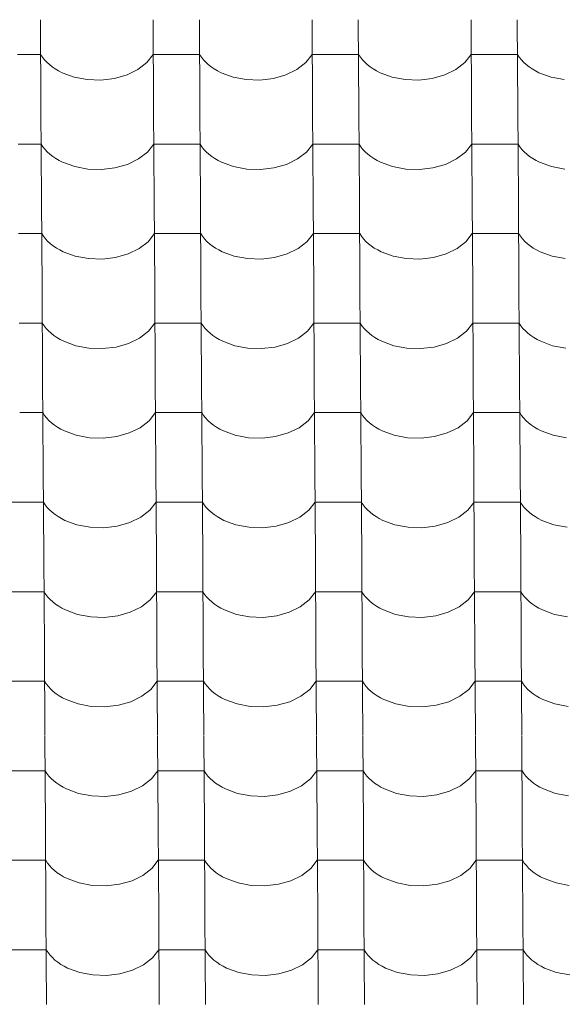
# Model space of a CAD drawing. Header units: millimetres. Extents: x -29001 to 109416, y -1251 to 13451.
# Tile 61 of 163: x -13871 to -13307, y 8009 to 9032. Entities that reach past the tile are written whole.
import ezdxf

# ---------------------------------------------------------------- set-up
doc = ezdxf.new("R2010")
doc.units = ezdxf.units.MM
doc.header["$MEASUREMENT"] = 0
doc.layers.add('POHLED JIŽNÍ_1_Konstrukce - nosné', color=7, linetype='Continuous')
doc.layers.add('POHLED JIŽNÍ_1_Nové_Výplně - Povrchové', color=7, linetype='Continuous')

# ---------------------------------------------------------------- blocks, each defined once
blk = doc.blocks.new('*X1', base_point=(-31394.7, -25864.9))
at = {"layer": 'POHLED JIŽNÍ_1_Nové_Výplně - Povrchové', "color": 21, "linetype": 'Continuous', "lineweight": 20, "true_color": 0xffaaaa}
for p, q in [((-13849.7, 9032.1), (-13849.1, 8939.4)), ((-13732.7, 9032.1), (-13732.2, 8939.4)), ((-13684.7, 9032.1), (-13684.1, 8939.4)), ((-13567.7, 9032.1), (-13567.2, 8939.4)), ((-13519.7, 9032.1), (-13519.1, 8939.4)), ((-13402.7, 9032.1), (-13402.2, 8939.4)), ((-13354.7, 9032.1), (-13354.1, 8939.4)), ((-13849.5, 8995.9), (-13873.5, 8995.9)), ((-13849.5, 8995.9), (-13847.6, 8993.2)), ((-13847.6, 8993.2), (-13845.5, 8990.5)), ((-13845.5, 8990.5), (-13843.1, 8987.9)), ((-13739.1, 8987.6), (-13732.5, 8995.9)), ((-13708.5, 8995.9), (-13732.5, 8995.9)), ((-13684.5, 8995.9), (-13708.5, 8995.9)), ((-13684.5, 8995.9), (-13682.6, 8993.2)), ((-13682.6, 8993.2), (-13680.5, 8990.5)), ((-13680.5, 8990.5), (-13678.1, 8987.9)), ((-13574.1, 8987.6), (-13567.5, 8995.9)), ((-13543.5, 8995.9), (-13567.5, 8995.9)), ((-13519.5, 8995.9), (-13543.5, 8995.9)), ((-13519.5, 8995.9), (-13517.6, 8993.2)), ((-13517.6, 8993.2), (-13515.5, 8990.5)), ((-13515.5, 8990.5), (-13513.1, 8987.9)), ((-13409.1, 8987.6), (-13402.5, 8995.9)), ((-13378.5, 8995.9), (-13402.5, 8995.9)), ((-13354.5, 8995.9), (-13378.5, 8995.9)), ((-13354.5, 8995.9), (-13352.6, 8993.2)), ((-13352.6, 8993.2), (-13350.5, 8990.5)), ((-13350.5, 8990.5), (-13348.1, 8987.9)), ((-13843.1, 8987.9), (-13840.4, 8985.4)), ((-13840.4, 8985.4), (-13837.4, 8983.1)), ((-13837.4, 8983.1), (-13834.2, 8980.9)), ((-13834.2, 8980.9), (-13830.8, 8978.9)), ((-13759.8, 8974.8), (-13748.4, 8980.4)), ((-13748.4, 8980.4), (-13739.1, 8987.6)), ((-13678.1, 8987.9), (-13675.4, 8985.4)), ((-13675.4, 8985.4), (-13672.4, 8983.1)), ((-13672.4, 8983.1), (-13669.2, 8980.9)), ((-13669.2, 8980.9), (-13665.8, 8978.9)), ((-13594.8, 8974.8), (-13583.4, 8980.4)), ((-13583.4, 8980.4), (-13574.1, 8987.6)), ((-13513.1, 8987.9), (-13510.4, 8985.4)), ((-13510.4, 8985.4), (-13507.4, 8983.1)), ((-13507.4, 8983.1), (-13504.2, 8980.9)), ((-13504.2, 8980.9), (-13500.8, 8978.9)), ((-13429.8, 8974.8), (-13418.4, 8980.4)), ((-13418.4, 8980.4), (-13409.1, 8987.6)), ((-13348.1, 8987.9), (-13345.4, 8985.4)), ((-13345.4, 8985.4), (-13342.4, 8983.1)), ((-13342.4, 8983.1), (-13339.2, 8980.9)), ((-13339.2, 8980.9), (-13335.8, 8978.9)), ((-13830.8, 8978.9), (-13827.2, 8977)), ((-13827.2, 8977), (-13814.7, 8972.5)), ((-13814.7, 8972.5), (-13801, 8969.9)), ((-13801, 8969.9), (-13786.8, 8969.4)), ((-13786.8, 8969.4), (-13772.9, 8971.1)), ((-13772.9, 8971.1), (-13759.8, 8974.8)), ((-13665.8, 8978.9), (-13662.2, 8977)), ((-13662.2, 8977), (-13649.7, 8972.5)), ((-13649.7, 8972.5), (-13636, 8969.9)), ((-13636, 8969.9), (-13621.8, 8969.4)), ((-13621.8, 8969.4), (-13607.9, 8971.1)), ((-13607.9, 8971.1), (-13594.8, 8974.8)), ((-13500.8, 8978.9), (-13497.2, 8977)), ((-13497.2, 8977), (-13484.7, 8972.5)), ((-13484.7, 8972.5), (-13471, 8969.9)), ((-13471, 8969.9), (-13456.8, 8969.4)), ((-13456.8, 8969.4), (-13442.9, 8971.1)), ((-13442.9, 8971.1), (-13429.8, 8974.8)), ((-13335.8, 8978.9), (-13332.2, 8977)), ((-13332.2, 8977), (-13319.7, 8972.5)), ((-13319.7, 8972.5), (-13306, 8969.9)), ((-13849.1, 8939.1), (-13848.5, 8846.4)), ((-13732.2, 8939.1), (-13731.6, 8846.4)), ((-13684.1, 8939.1), (-13683.5, 8846.4)), ((-13567.2, 8939.1), (-13566.6, 8846.4)), ((-13519.1, 8939.1), (-13518.5, 8846.4)), ((-13402.2, 8939.1), (-13401.6, 8846.4)), ((-13354.1, 8939.1), (-13353.6, 8846.4)), ((-13848.9, 8902.9), (-13872.9, 8902.9)), ((-13848.9, 8902.9), (-13847.1, 8900.1)), ((-13847.1, 8900.1), (-13844.9, 8897.4)), ((-13738.6, 8894.5), (-13731.9, 8902.9)), ((-13707.9, 8902.9), (-13731.9, 8902.9)), ((-13683.9, 8902.9), (-13707.9, 8902.9)), ((-13683.9, 8902.9), (-13682.1, 8900.1)), ((-13682.1, 8900.1), (-13679.9, 8897.4)), ((-13573.6, 8894.5), (-13566.9, 8902.9)), ((-13542.9, 8902.9), (-13566.9, 8902.9)), ((-13518.9, 8902.9), (-13542.9, 8902.9)), ((-13518.9, 8902.9), (-13517.1, 8900.1)), ((-13517.1, 8900.1), (-13514.9, 8897.4)), ((-13408.6, 8894.5), (-13401.9, 8902.9)), ((-13377.9, 8902.9), (-13401.9, 8902.9)), ((-13353.9, 8902.9), (-13377.9, 8902.9)), ((-13353.9, 8902.9), (-13352.1, 8900.1)), ((-13352.1, 8900.1), (-13349.9, 8897.4)), ((-13844.9, 8897.4), (-13842.5, 8894.9)), ((-13842.5, 8894.9), (-13839.8, 8892.4)), ((-13839.8, 8892.4), (-13836.8, 8890.1)), ((-13836.8, 8890.1), (-13833.6, 8887.9)), ((-13833.6, 8887.9), (-13830.2, 8885.9)), ((-13747.8, 8887.4), (-13738.6, 8894.5)), ((-13679.9, 8897.4), (-13677.5, 8894.9)), ((-13677.5, 8894.9), (-13674.8, 8892.4)), ((-13674.8, 8892.4), (-13671.8, 8890.1)), ((-13671.8, 8890.1), (-13668.6, 8887.9)), ((-13668.6, 8887.9), (-13665.2, 8885.9)), ((-13582.8, 8887.4), (-13573.6, 8894.5)), ((-13514.9, 8897.4), (-13512.5, 8894.9)), ((-13512.5, 8894.9), (-13509.8, 8892.4)), ((-13509.8, 8892.4), (-13506.8, 8890.1)), ((-13506.8, 8890.1), (-13503.6, 8887.9)), ((-13503.6, 8887.9), (-13500.2, 8885.9)), ((-13417.8, 8887.4), (-13408.6, 8894.5)), ((-13349.9, 8897.4), (-13347.5, 8894.9)), ((-13347.5, 8894.9), (-13344.8, 8892.4)), ((-13344.8, 8892.4), (-13341.9, 8890.1)), ((-13341.9, 8890.1), (-13338.7, 8887.9)), ((-13338.7, 8887.9), (-13335.2, 8885.9)), ((-13830.2, 8885.9), (-13826.6, 8884)), ((-13826.6, 8884), (-13814.1, 8879.5)), ((-13814.1, 8879.5), (-13800.4, 8876.9)), ((-13786.3, 8876.4), (-13772.3, 8878.1)), ((-13772.3, 8878.1), (-13759.3, 8881.8)), ((-13759.3, 8881.8), (-13747.8, 8887.4)), ((-13665.2, 8885.9), (-13661.6, 8884)), ((-13661.6, 8884), (-13649.1, 8879.5)), ((-13649.1, 8879.5), (-13635.4, 8876.9)), ((-13621.3, 8876.4), (-13607.3, 8878.1)), ((-13607.3, 8878.1), (-13594.3, 8881.8)), ((-13594.3, 8881.8), (-13582.8, 8887.4)), ((-13500.2, 8885.9), (-13496.6, 8884)), ((-13496.6, 8884), (-13484.1, 8879.5)), ((-13484.1, 8879.5), (-13470.4, 8876.9)), ((-13456.3, 8876.4), (-13442.3, 8878.1)), ((-13442.3, 8878.1), (-13429.3, 8881.8)), ((-13429.3, 8881.8), (-13417.8, 8887.4)), ((-13335.2, 8885.9), (-13331.6, 8884)), ((-13331.6, 8884), (-13319.1, 8879.5)), ((-13319.1, 8879.5), (-13305.4, 8876.9)), ((-13800.4, 8876.9), (-13786.3, 8876.4)), ((-13635.4, 8876.9), (-13621.3, 8876.4)), ((-13470.4, 8876.9), (-13456.3, 8876.4)), ((-13848.5, 8846.1), (-13848, 8753.4)), ((-13731.6, 8846.1), (-13731, 8753.4)), ((-13683.5, 8846.1), (-13683, 8753.4)), ((-13566.6, 8846.1), (-13566, 8753.4)), ((-13518.5, 8846.1), (-13518, 8753.4)), ((-13401.6, 8846.1), (-13401, 8753.4)), ((-13353.6, 8846.1), (-13353, 8753.4)), ((-13848.3, 8809.9), (-13872.3, 8809.9)), ((-13848.3, 8809.9), (-13846.5, 8807.1)), ((-13846.5, 8807.1), (-13844.3, 8804.4)), ((-13738, 8801.5), (-13731.4, 8809.9)), ((-13707.3, 8809.9), (-13731.4, 8809.9)), ((-13683.3, 8809.9), (-13707.3, 8809.9)), ((-13683.3, 8809.9), (-13681.5, 8807.1)), ((-13681.5, 8807.1), (-13679.3, 8804.4)), ((-13573, 8801.5), (-13566.4, 8809.9)), ((-13542.3, 8809.9), (-13566.4, 8809.9)), ((-13518.3, 8809.9), (-13542.3, 8809.9)), ((-13518.3, 8809.9), (-13516.5, 8807.1)), ((-13516.5, 8807.1), (-13514.3, 8804.4)), ((-13408, 8801.5), (-13401.4, 8809.9)), ((-13377.3, 8809.9), (-13401.4, 8809.9)), ((-13353.3, 8809.9), (-13377.3, 8809.9)), ((-13353.3, 8809.9), (-13351.5, 8807.1)), ((-13351.5, 8807.1), (-13349.3, 8804.4)), ((-13844.3, 8804.4), (-13841.9, 8801.8)), ((-13841.9, 8801.8), (-13839.2, 8799.4)), ((-13839.2, 8799.4), (-13836.3, 8797.1)), ((-13836.3, 8797.1), (-13833.1, 8794.9)), ((-13747.2, 8794.4), (-13738, 8801.5)), ((-13679.3, 8804.4), (-13676.9, 8801.8)), ((-13676.9, 8801.8), (-13674.2, 8799.4)), ((-13674.2, 8799.4), (-13671.3, 8797.1)), ((-13671.3, 8797.1), (-13668.1, 8794.9)), ((-13582.2, 8794.4), (-13573, 8801.5)), ((-13514.3, 8804.4), (-13511.9, 8801.8)), ((-13511.9, 8801.8), (-13509.2, 8799.4)), ((-13509.2, 8799.4), (-13506.3, 8797.1)), ((-13506.3, 8797.1), (-13503.1, 8794.9)), ((-13417.2, 8794.4), (-13408, 8801.5)), ((-13349.3, 8804.4), (-13346.9, 8801.8)), ((-13346.9, 8801.8), (-13344.2, 8799.4)), ((-13344.2, 8799.4), (-13341.3, 8797.1)), ((-13341.3, 8797.1), (-13338.1, 8794.9)), ((-13833.1, 8794.9), (-13829.6, 8792.9)), ((-13829.6, 8792.9), (-13826, 8791)), ((-13826, 8791), (-13813.5, 8786.4)), ((-13813.5, 8786.4), (-13799.9, 8783.9)), ((-13771.7, 8785.1), (-13758.7, 8788.8)), ((-13758.7, 8788.8), (-13747.2, 8794.4)), ((-13668.1, 8794.9), (-13664.6, 8792.9)), ((-13664.6, 8792.9), (-13661, 8791)), ((-13661, 8791), (-13648.5, 8786.4)), ((-13648.5, 8786.4), (-13634.9, 8783.9)), ((-13606.7, 8785.1), (-13593.7, 8788.8)), ((-13593.7, 8788.8), (-13582.2, 8794.4)), ((-13503.1, 8794.9), (-13499.6, 8792.9)), ((-13499.6, 8792.9), (-13496, 8791)), ((-13496, 8791), (-13483.5, 8786.4)), ((-13483.5, 8786.4), (-13469.9, 8783.9)), ((-13441.7, 8785.1), (-13428.7, 8788.8)), ((-13428.7, 8788.8), (-13417.2, 8794.4)), ((-13338.1, 8794.9), (-13334.6, 8792.9)), ((-13334.6, 8792.9), (-13331, 8791)), ((-13331, 8791), (-13318.5, 8786.4)), ((-13318.5, 8786.4), (-13304.9, 8783.9)), ((-13799.9, 8783.9), (-13785.7, 8783.4)), ((-13785.7, 8783.4), (-13771.7, 8785.1)), ((-13634.9, 8783.9), (-13620.7, 8783.4)), ((-13620.7, 8783.4), (-13606.7, 8785.1)), ((-13469.9, 8783.9), (-13455.7, 8783.4)), ((-13455.7, 8783.4), (-13441.7, 8785.1)), ((-13848, 8753.1), (-13847.4, 8660.4)), ((-13731, 8753.1), (-13730.4, 8660.4)), ((-13683, 8753.1), (-13682.4, 8660.4)), ((-13566, 8753.1), (-13565.4, 8660.4)), ((-13518, 8753.1), (-13517.4, 8660.4)), ((-13401, 8753.1), (-13400.4, 8660.4)), ((-13353, 8753.1), (-13352.4, 8660.4)), ((-13847.7, 8716.9), (-13871.8, 8716.9)), ((-13847.7, 8716.9), (-13845.9, 8714.1)), ((-13845.9, 8714.1), (-13843.8, 8711.4)), ((-13737.4, 8708.5), (-13730.8, 8716.9)), ((-13706.8, 8716.9), (-13730.8, 8716.9)), ((-13682.7, 8716.9), (-13706.8, 8716.9)), ((-13682.7, 8716.9), (-13680.9, 8714.1)), ((-13680.9, 8714.1), (-13678.8, 8711.4)), ((-13572.4, 8708.5), (-13565.8, 8716.9)), ((-13541.8, 8716.9), (-13565.8, 8716.9)), ((-13517.7, 8716.9), (-13541.8, 8716.9)), ((-13517.7, 8716.9), (-13515.9, 8714.1)), ((-13515.9, 8714.1), (-13513.8, 8711.4)), ((-13407.4, 8708.5), (-13400.8, 8716.9)), ((-13376.8, 8716.9), (-13400.8, 8716.9)), ((-13352.7, 8716.9), (-13376.8, 8716.9)), ((-13352.7, 8716.9), (-13350.9, 8714.1)), ((-13350.9, 8714.1), (-13348.8, 8711.4)), ((-13843.8, 8711.4), (-13841.3, 8708.8)), ((-13841.3, 8708.8), (-13838.6, 8706.4)), ((-13838.6, 8706.4), (-13835.7, 8704)), ((-13835.7, 8704), (-13832.5, 8701.9)), ((-13746.7, 8701.4), (-13737.4, 8708.5)), ((-13678.8, 8711.4), (-13676.3, 8708.8)), ((-13676.3, 8708.8), (-13673.6, 8706.4)), ((-13673.6, 8706.4), (-13670.7, 8704)), ((-13670.7, 8704), (-13667.5, 8701.9)), ((-13581.7, 8701.4), (-13572.4, 8708.5)), ((-13513.8, 8711.4), (-13511.3, 8708.8)), ((-13511.3, 8708.8), (-13508.6, 8706.4)), ((-13508.6, 8706.4), (-13505.7, 8704)), ((-13505.7, 8704), (-13502.5, 8701.9)), ((-13416.7, 8701.4), (-13407.4, 8708.5)), ((-13348.8, 8711.4), (-13346.3, 8708.8)), ((-13346.3, 8708.8), (-13343.6, 8706.4)), ((-13343.6, 8706.4), (-13340.7, 8704)), ((-13340.7, 8704), (-13337.5, 8701.9)), ((-13832.5, 8701.9), (-13829.1, 8699.9)), ((-13829.1, 8699.9), (-13825.4, 8698)), ((-13825.4, 8698), (-13813, 8693.4)), ((-13771.1, 8692), (-13758.1, 8695.8)), ((-13758.1, 8695.8), (-13746.7, 8701.4)), ((-13667.5, 8701.9), (-13664.1, 8699.9)), ((-13664.1, 8699.9), (-13660.4, 8698)), ((-13660.4, 8698), (-13648, 8693.4)), ((-13606.1, 8692), (-13593.1, 8695.8)), ((-13593.1, 8695.8), (-13581.7, 8701.4)), ((-13502.5, 8701.9), (-13499.1, 8699.9)), ((-13499.1, 8699.9), (-13495.4, 8698)), ((-13495.4, 8698), (-13483, 8693.4)), ((-13441.1, 8692), (-13428.1, 8695.8)), ((-13428.1, 8695.8), (-13416.7, 8701.4)), ((-13337.5, 8701.9), (-13334.1, 8699.9)), ((-13334.1, 8699.9), (-13330.4, 8698)), ((-13330.4, 8698), (-13318, 8693.4)), ((-13813, 8693.4), (-13799.3, 8690.8)), ((-13799.3, 8690.8), (-13785.1, 8690.4)), ((-13785.1, 8690.4), (-13771.1, 8692)), ((-13648, 8693.4), (-13634.3, 8690.8)), ((-13634.3, 8690.8), (-13620.1, 8690.4)), ((-13620.1, 8690.4), (-13606.1, 8692)), ((-13483, 8693.4), (-13469.3, 8690.8)), ((-13469.3, 8690.8), (-13455.1, 8690.4)), ((-13455.1, 8690.4), (-13441.1, 8692)), ((-13318, 8693.4), (-13304.3, 8690.8)), ((-13847.4, 8660.1), (-13846.8, 8567.4)), ((-13730.4, 8660.1), (-13729.8, 8567.4)), ((-13682.4, 8660.1), (-13681.8, 8567.4)), ((-13565.4, 8660.1), (-13564.8, 8567.4)), ((-13517.4, 8660.1), (-13516.8, 8567.4)), ((-13400.4, 8660.1), (-13399.8, 8567.4)), ((-13352.4, 8660.1), (-13351.8, 8567.4)), ((-13847.2, 8623.9), (-13871.2, 8623.9)), ((-13847.2, 8623.9), (-13845.3, 8621.1)), ((-13736.8, 8615.5), (-13730.2, 8623.9)), ((-13706.2, 8623.9), (-13730.2, 8623.9)), ((-13682.2, 8623.9), (-13706.2, 8623.9)), ((-13682.2, 8623.9), (-13680.3, 8621.1)), ((-13571.8, 8615.5), (-13565.2, 8623.9)), ((-13541.2, 8623.9), (-13565.2, 8623.9)), ((-13517.2, 8623.9), (-13541.2, 8623.9)), ((-13517.2, 8623.9), (-13515.3, 8621.1)), ((-13406.8, 8615.5), (-13400.2, 8623.9)), ((-13376.2, 8623.9), (-13400.2, 8623.9)), ((-13352.2, 8623.9), (-13376.2, 8623.9)), ((-13352.2, 8623.9), (-13350.3, 8621.1)), ((-13845.3, 8621.1), (-13843.2, 8618.4)), ((-13843.2, 8618.4), (-13840.8, 8615.8)), ((-13840.8, 8615.8), (-13838.1, 8613.4)), ((-13838.1, 8613.4), (-13835.1, 8611)), ((-13746.1, 8608.3), (-13736.8, 8615.5)), ((-13680.3, 8621.1), (-13678.2, 8618.4)), ((-13678.2, 8618.4), (-13675.8, 8615.8)), ((-13675.8, 8615.8), (-13673.1, 8613.4)), ((-13673.1, 8613.4), (-13670.1, 8611)), ((-13581.1, 8608.3), (-13571.8, 8615.5)), ((-13515.3, 8621.1), (-13513.2, 8618.4)), ((-13513.2, 8618.4), (-13510.8, 8615.8)), ((-13510.8, 8615.8), (-13508.1, 8613.4)), ((-13508.1, 8613.4), (-13505.1, 8611)), ((-13416.1, 8608.3), (-13406.8, 8615.5)), ((-13350.3, 8621.1), (-13348.2, 8618.4)), ((-13348.2, 8618.4), (-13345.8, 8615.8)), ((-13345.8, 8615.8), (-13343.1, 8613.4)), ((-13343.1, 8613.4), (-13340.1, 8611)), ((-13835.1, 8611), (-13831.9, 8608.9)), ((-13831.9, 8608.9), (-13828.5, 8606.8)), ((-13828.5, 8606.8), (-13824.8, 8605)), ((-13824.8, 8605), (-13812.4, 8600.4)), ((-13770.5, 8599), (-13757.5, 8602.8)), ((-13757.5, 8602.8), (-13746.1, 8608.3)), ((-13670.1, 8611), (-13666.9, 8608.9)), ((-13666.9, 8608.9), (-13663.5, 8606.8)), ((-13663.5, 8606.8), (-13659.8, 8605)), ((-13659.8, 8605), (-13647.4, 8600.4)), ((-13605.6, 8599), (-13592.5, 8602.8)), ((-13592.5, 8602.8), (-13581.1, 8608.3)), ((-13505.1, 8611), (-13501.9, 8608.9)), ((-13501.9, 8608.9), (-13498.5, 8606.8)), ((-13498.5, 8606.8), (-13494.8, 8605)), ((-13494.8, 8605), (-13482.4, 8600.4)), ((-13440.6, 8599), (-13427.5, 8602.8)), ((-13427.5, 8602.8), (-13416.1, 8608.3)), ((-13340.1, 8611), (-13336.9, 8608.9)), ((-13336.9, 8608.9), (-13333.5, 8606.8)), ((-13333.5, 8606.8), (-13329.9, 8605)), ((-13329.9, 8605), (-13317.4, 8600.4)), ((-13812.4, 8600.4), (-13798.7, 8597.8)), ((-13798.7, 8597.8), (-13784.5, 8597.4)), ((-13784.5, 8597.4), (-13770.5, 8599)), ((-13647.4, 8600.4), (-13633.7, 8597.8)), ((-13633.7, 8597.8), (-13619.5, 8597.4)), ((-13619.5, 8597.4), (-13605.6, 8599)), ((-13482.4, 8600.4), (-13468.7, 8597.8)), ((-13468.7, 8597.8), (-13454.5, 8597.4)), ((-13454.5, 8597.4), (-13440.6, 8599)), ((-13317.4, 8600.4), (-13303.7, 8597.8)), ((-13846.8, 8567.1), (-13846.2, 8474.4)), ((-13729.8, 8567.1), (-13729.3, 8474.4)), ((-13681.8, 8567.1), (-13681.2, 8474.4)), ((-13564.8, 8567.1), (-13564.3, 8474.4)), ((-13516.8, 8567.1), (-13516.2, 8474.4)), ((-13399.8, 8567.1), (-13399.3, 8474.4)), ((-13351.8, 8567.1), (-13351.2, 8474.4)), ((-13870.6, 8530.9), (-13894.6, 8530.9)), ((-13846.6, 8530.9), (-13870.6, 8530.9)), ((-13846.6, 8530.9), (-13844.7, 8528.1)), ((-13736.2, 8522.5), (-13729.6, 8530.9)), ((-13705.6, 8530.9), (-13729.6, 8530.9)), ((-13681.6, 8530.9), (-13705.6, 8530.9)), ((-13681.6, 8530.9), (-13679.7, 8528.1)), ((-13571.2, 8522.5), (-13564.6, 8530.9)), ((-13540.6, 8530.9), (-13564.6, 8530.9)), ((-13516.6, 8530.9), (-13540.6, 8530.9)), ((-13516.6, 8530.9), (-13514.7, 8528.1)), ((-13406.2, 8522.5), (-13399.6, 8530.9)), ((-13375.6, 8530.9), (-13399.6, 8530.9)), ((-13351.6, 8530.9), (-13375.6, 8530.9)), ((-13351.6, 8530.9), (-13349.7, 8528.1)), ((-13844.7, 8528.1), (-13842.6, 8525.4)), ((-13842.6, 8525.4), (-13840.2, 8522.8)), ((-13840.2, 8522.8), (-13837.5, 8520.4)), ((-13837.5, 8520.4), (-13834.5, 8518)), ((-13745.5, 8515.3), (-13736.2, 8522.5)), ((-13679.7, 8528.1), (-13677.6, 8525.4)), ((-13677.6, 8525.4), (-13675.2, 8522.8)), ((-13675.2, 8522.8), (-13672.5, 8520.4)), ((-13672.5, 8520.4), (-13669.5, 8518)), ((-13580.5, 8515.3), (-13571.2, 8522.5)), ((-13514.7, 8528.1), (-13512.6, 8525.4)), ((-13512.6, 8525.4), (-13510.2, 8522.8)), ((-13510.2, 8522.8), (-13507.5, 8520.4)), ((-13507.5, 8520.4), (-13504.5, 8518)), ((-13415.5, 8515.3), (-13406.2, 8522.5)), ((-13349.7, 8528.1), (-13347.6, 8525.4)), ((-13347.6, 8525.4), (-13345.2, 8522.8)), ((-13345.2, 8522.8), (-13342.5, 8520.4)), ((-13342.5, 8520.4), (-13339.5, 8518)), ((-13834.5, 8518), (-13831.3, 8515.9)), ((-13831.3, 8515.9), (-13827.9, 8513.8)), ((-13827.9, 8513.8), (-13824.3, 8512)), ((-13824.3, 8512), (-13811.8, 8507.4)), ((-13770, 8506), (-13756.9, 8509.7)), ((-13756.9, 8509.7), (-13745.5, 8515.3)), ((-13669.5, 8518), (-13666.3, 8515.9)), ((-13666.3, 8515.9), (-13662.9, 8513.8)), ((-13662.9, 8513.8), (-13659.3, 8512)), ((-13659.3, 8512), (-13646.8, 8507.4)), ((-13605, 8506), (-13591.9, 8509.7)), ((-13591.9, 8509.7), (-13580.5, 8515.3)), ((-13504.5, 8518), (-13501.3, 8515.9)), ((-13501.3, 8515.9), (-13497.9, 8513.8)), ((-13497.9, 8513.8), (-13494.3, 8512)), ((-13494.3, 8512), (-13481.8, 8507.4)), ((-13440, 8506), (-13426.9, 8509.7)), ((-13426.9, 8509.7), (-13415.5, 8515.3)), ((-13339.5, 8518), (-13336.3, 8515.9)), ((-13336.3, 8515.9), (-13332.9, 8513.8)), ((-13332.9, 8513.8), (-13329.3, 8512)), ((-13329.3, 8512), (-13316.8, 8507.4)), ((-13811.8, 8507.4), (-13798.1, 8504.8)), ((-13798.1, 8504.8), (-13783.9, 8504.4)), ((-13783.9, 8504.4), (-13770, 8506)), ((-13646.8, 8507.4), (-13633.1, 8504.8)), ((-13633.1, 8504.8), (-13618.9, 8504.4)), ((-13618.9, 8504.4), (-13605, 8506)), ((-13481.8, 8507.4), (-13468.1, 8504.8)), ((-13468.1, 8504.8), (-13453.9, 8504.4)), ((-13453.9, 8504.4), (-13440, 8506)), ((-13316.8, 8507.4), (-13303.1, 8504.8)), ((-13846.2, 8474), (-13845.6, 8381.4)), ((-13729.3, 8474), (-13728.7, 8381.4)), ((-13681.2, 8474), (-13680.6, 8381.4)), ((-13564.3, 8474), (-13563.7, 8381.4)), ((-13516.2, 8474), (-13515.6, 8381.4)), ((-13399.3, 8474), (-13398.7, 8381.4)), ((-13351.2, 8474), (-13350.6, 8381.4)), ((-13870, 8437.9), (-13894, 8437.9)), ((-13846, 8437.9), (-13870, 8437.9)), ((-13846, 8437.9), (-13844.1, 8435.1)), ((-13735.6, 8429.5), (-13729, 8437.9)), ((-13705, 8437.9), (-13729, 8437.9)), ((-13681, 8437.9), (-13705, 8437.9)), ((-13681, 8437.9), (-13679.2, 8435.1)), ((-13570.6, 8429.5), (-13564, 8437.9)), ((-13540, 8437.9), (-13564, 8437.9)), ((-13516, 8437.9), (-13540, 8437.9)), ((-13516, 8437.9), (-13514.2, 8435.1)), ((-13405.6, 8429.5), (-13399, 8437.9)), ((-13375, 8437.9), (-13399, 8437.9)), ((-13351, 8437.9), (-13375, 8437.9)), ((-13351, 8437.9), (-13349.2, 8435.1)), ((-13844.1, 8435.1), (-13842, 8432.4)), ((-13842, 8432.4), (-13839.6, 8429.8)), ((-13839.6, 8429.8), (-13836.9, 8427.3)), ((-13744.9, 8422.3), (-13735.6, 8429.5)), ((-13679.2, 8435.1), (-13677, 8432.4)), ((-13677, 8432.4), (-13674.6, 8429.8)), ((-13674.6, 8429.8), (-13671.9, 8427.3)), ((-13579.9, 8422.3), (-13570.6, 8429.5)), ((-13514.2, 8435.1), (-13512, 8432.4)), ((-13512, 8432.4), (-13509.6, 8429.8)), ((-13509.6, 8429.8), (-13506.9, 8427.3)), ((-13414.9, 8422.3), (-13405.6, 8429.5)), ((-13349.2, 8435.1), (-13347, 8432.4)), ((-13347, 8432.4), (-13344.6, 8429.8)), ((-13344.6, 8429.8), (-13341.9, 8427.3)), ((-13836.9, 8427.3), (-13833.9, 8425)), ((-13833.9, 8425), (-13830.7, 8422.8)), ((-13830.7, 8422.8), (-13827.3, 8420.8)), ((-13827.3, 8420.8), (-13823.7, 8419)), ((-13823.7, 8419), (-13811.2, 8414.4)), ((-13756.4, 8416.7), (-13744.9, 8422.3)), ((-13671.9, 8427.3), (-13668.9, 8425)), ((-13668.9, 8425), (-13665.7, 8422.8)), ((-13665.7, 8422.8), (-13662.3, 8420.8)), ((-13662.3, 8420.8), (-13658.7, 8419)), ((-13658.7, 8419), (-13646.2, 8414.4)), ((-13591.4, 8416.7), (-13579.9, 8422.3)), ((-13506.9, 8427.3), (-13503.9, 8425)), ((-13503.9, 8425), (-13500.7, 8422.8)), ((-13500.7, 8422.8), (-13497.3, 8420.8)), ((-13497.3, 8420.8), (-13493.7, 8419)), ((-13493.7, 8419), (-13481.2, 8414.4)), ((-13426.4, 8416.7), (-13414.9, 8422.3)), ((-13341.9, 8427.3), (-13338.9, 8425)), ((-13338.9, 8425), (-13335.7, 8422.8)), ((-13335.7, 8422.8), (-13332.3, 8420.8)), ((-13332.3, 8420.8), (-13328.7, 8419)), ((-13328.7, 8419), (-13316.2, 8414.4)), ((-13811.2, 8414.4), (-13797.5, 8411.8)), ((-13797.5, 8411.8), (-13783.4, 8411.3)), ((-13783.4, 8411.3), (-13769.4, 8413)), ((-13769.4, 8413), (-13756.4, 8416.7)), ((-13646.2, 8414.4), (-13632.5, 8411.8)), ((-13632.5, 8411.8), (-13618.4, 8411.3)), ((-13618.4, 8411.3), (-13604.4, 8413)), ((-13604.4, 8413), (-13591.4, 8416.7)), ((-13481.2, 8414.4), (-13467.5, 8411.8)), ((-13467.5, 8411.8), (-13453.4, 8411.3)), ((-13453.4, 8411.3), (-13439.4, 8413)), ((-13439.4, 8413), (-13426.4, 8416.7)), ((-13316.2, 8414.4), (-13302.5, 8411.8)), ((-13845.6, 8381), (-13845.1, 8288.4)), ((-13728.7, 8381), (-13728.1, 8288.4)), ((-13680.6, 8381), (-13680.1, 8288.4)), ((-13563.7, 8381), (-13563.1, 8288.4)), ((-13515.6, 8381), (-13515.1, 8288.4)), ((-13398.7, 8381), (-13398.1, 8288.4)), ((-13350.6, 8381), (-13350.1, 8288.4)), ((-13869.4, 8344.9), (-13893.4, 8344.9)), ((-13845.4, 8344.9), (-13869.4, 8344.9)), ((-13845.4, 8344.9), (-13843.6, 8342.1)), ((-13843.6, 8342.1), (-13841.4, 8339.4)), ((-13841.4, 8339.4), (-13839, 8336.8)), ((-13839, 8336.8), (-13836.3, 8334.3)), ((-13744.3, 8329.3), (-13735.1, 8336.5)), ((-13735.1, 8336.5), (-13728.4, 8344.9)), ((-13704.4, 8344.9), (-13728.4, 8344.9)), ((-13680.4, 8344.9), (-13704.4, 8344.9)), ((-13680.4, 8344.9), (-13678.6, 8342.1)), ((-13678.6, 8342.1), (-13676.4, 8339.4)), ((-13676.4, 8339.4), (-13674, 8336.8)), ((-13674, 8336.8), (-13671.3, 8334.3)), ((-13579.3, 8329.3), (-13570.1, 8336.5)), ((-13570.1, 8336.5), (-13563.4, 8344.9)), ((-13539.4, 8344.9), (-13563.4, 8344.9)), ((-13515.4, 8344.9), (-13539.4, 8344.9)), ((-13515.4, 8344.9), (-13513.6, 8342.1)), ((-13513.6, 8342.1), (-13511.4, 8339.4)), ((-13511.4, 8339.4), (-13509, 8336.8)), ((-13509, 8336.8), (-13506.3, 8334.3)), ((-13414.3, 8329.3), (-13405.1, 8336.5)), ((-13405.1, 8336.5), (-13398.5, 8344.9)), ((-13374.4, 8344.9), (-13398.5, 8344.9)), ((-13350.4, 8344.9), (-13374.4, 8344.9)), ((-13350.4, 8344.9), (-13348.6, 8342.1)), ((-13348.6, 8342.1), (-13346.4, 8339.4)), ((-13346.4, 8339.4), (-13344, 8336.8)), ((-13344, 8336.8), (-13341.3, 8334.3)), ((-13836.3, 8334.3), (-13833.4, 8332)), ((-13833.4, 8332), (-13830.2, 8329.8)), ((-13830.2, 8329.8), (-13826.7, 8327.8)), ((-13826.7, 8327.8), (-13823.1, 8326)), ((-13823.1, 8326), (-13810.6, 8321.4)), ((-13755.8, 8323.7), (-13744.3, 8329.3)), ((-13671.3, 8334.3), (-13668.4, 8332)), ((-13668.4, 8332), (-13665.2, 8329.8)), ((-13665.2, 8329.8), (-13661.7, 8327.8)), ((-13661.7, 8327.8), (-13658.1, 8326)), ((-13658.1, 8326), (-13645.6, 8321.4)), ((-13590.8, 8323.7), (-13579.3, 8329.3)), ((-13506.3, 8334.3), (-13503.4, 8332)), ((-13503.4, 8332), (-13500.2, 8329.8)), ((-13500.2, 8329.8), (-13496.7, 8327.8)), ((-13496.7, 8327.8), (-13493.1, 8326)), ((-13493.1, 8326), (-13480.6, 8321.4)), ((-13425.8, 8323.7), (-13414.3, 8329.3)), ((-13341.3, 8334.3), (-13338.4, 8332)), ((-13338.4, 8332), (-13335.2, 8329.8)), ((-13335.2, 8329.8), (-13331.7, 8327.8)), ((-13331.7, 8327.8), (-13328.1, 8326)), ((-13328.1, 8326), (-13315.6, 8321.4)), ((-13810.6, 8321.4), (-13797, 8318.8)), ((-13797, 8318.8), (-13782.8, 8318.3)), ((-13782.8, 8318.3), (-13768.8, 8320)), ((-13768.8, 8320), (-13755.8, 8323.7)), ((-13645.6, 8321.4), (-13632, 8318.8)), ((-13632, 8318.8), (-13617.8, 8318.3)), ((-13617.8, 8318.3), (-13603.8, 8320)), ((-13603.8, 8320), (-13590.8, 8323.7)), ((-13480.6, 8321.4), (-13467, 8318.8)), ((-13467, 8318.8), (-13452.8, 8318.3)), ((-13452.8, 8318.3), (-13438.8, 8320)), ((-13438.8, 8320), (-13425.8, 8323.7)), ((-13315.6, 8321.4), (-13302, 8318.8)), ((-13845.1, 8288), (-13844.5, 8195.4)), ((-13728.1, 8288), (-13727.5, 8195.4)), ((-13680.1, 8288), (-13679.5, 8195.4)), ((-13563.1, 8288), (-13562.5, 8195.4)), ((-13515.1, 8288), (-13514.5, 8195.4)), ((-13398.1, 8288), (-13397.5, 8195.4)), ((-13350.1, 8288), (-13349.5, 8195.4)), ((-13868.8, 8251.9), (-13892.9, 8251.9)), ((-13844.8, 8251.9), (-13868.8, 8251.9)), ((-13844.8, 8251.9), (-13843, 8249.1)), ((-13843, 8249.1), (-13840.8, 8246.4)), ((-13840.8, 8246.4), (-13838.4, 8243.8)), ((-13838.4, 8243.8), (-13835.7, 8241.3)), ((-13734.5, 8243.5), (-13727.9, 8251.9)), ((-13703.8, 8251.9), (-13727.9, 8251.9)), ((-13679.8, 8251.9), (-13703.8, 8251.9)), ((-13679.8, 8251.9), (-13678, 8249.1)), ((-13678, 8249.1), (-13675.9, 8246.4)), ((-13675.9, 8246.4), (-13673.4, 8243.8)), ((-13673.4, 8243.8), (-13670.7, 8241.3)), ((-13569.5, 8243.5), (-13562.9, 8251.9)), ((-13538.8, 8251.9), (-13562.9, 8251.9)), ((-13514.8, 8251.9), (-13538.8, 8251.9)), ((-13514.8, 8251.9), (-13513, 8249.1)), ((-13513, 8249.1), (-13510.9, 8246.4)), ((-13510.9, 8246.4), (-13508.4, 8243.8)), ((-13508.4, 8243.8), (-13505.7, 8241.3)), ((-13404.5, 8243.5), (-13397.9, 8251.9)), ((-13373.9, 8251.9), (-13397.9, 8251.9)), ((-13349.8, 8251.9), (-13373.9, 8251.9)), ((-13349.8, 8251.9), (-13348, 8249.1)), ((-13348, 8249.1), (-13345.9, 8246.4)), ((-13345.9, 8246.4), (-13343.4, 8243.8)), ((-13343.4, 8243.8), (-13340.7, 8241.3)), ((-13835.7, 8241.3), (-13832.8, 8239)), ((-13832.8, 8239), (-13829.6, 8236.8)), ((-13829.6, 8236.8), (-13826.1, 8234.8)), ((-13826.1, 8234.8), (-13822.5, 8233)), ((-13755.2, 8230.7), (-13743.7, 8236.3)), ((-13743.7, 8236.3), (-13734.5, 8243.5)), ((-13670.7, 8241.3), (-13667.8, 8239)), ((-13667.8, 8239), (-13664.6, 8236.8)), ((-13664.6, 8236.8), (-13661.2, 8234.8)), ((-13661.2, 8234.8), (-13657.5, 8233)), ((-13590.2, 8230.7), (-13578.7, 8236.3)), ((-13578.7, 8236.3), (-13569.5, 8243.5)), ((-13505.7, 8241.3), (-13502.8, 8239)), ((-13502.8, 8239), (-13499.6, 8236.8)), ((-13499.6, 8236.8), (-13496.2, 8234.8)), ((-13496.2, 8234.8), (-13492.5, 8233)), ((-13425.2, 8230.7), (-13413.8, 8236.3)), ((-13413.8, 8236.3), (-13404.5, 8243.5)), ((-13340.7, 8241.3), (-13337.8, 8239)), ((-13337.8, 8239), (-13334.6, 8236.8)), ((-13334.6, 8236.8), (-13331.2, 8234.8)), ((-13331.2, 8234.8), (-13327.5, 8233)), ((-13822.5, 8233), (-13810, 8228.4)), ((-13810, 8228.4), (-13796.4, 8225.8)), ((-13796.4, 8225.8), (-13782.2, 8225.3)), ((-13782.2, 8225.3), (-13768.2, 8227)), ((-13768.2, 8227), (-13755.2, 8230.7)), ((-13657.5, 8233), (-13645, 8228.4)), ((-13645, 8228.4), (-13631.4, 8225.8)), ((-13631.4, 8225.8), (-13617.2, 8225.3)), ((-13617.2, 8225.3), (-13603.2, 8227)), ((-13603.2, 8227), (-13590.2, 8230.7)), ((-13492.5, 8233), (-13480, 8228.4)), ((-13480, 8228.4), (-13466.4, 8225.8)), ((-13466.4, 8225.8), (-13452.2, 8225.3)), ((-13452.2, 8225.3), (-13438.2, 8227)), ((-13438.2, 8227), (-13425.2, 8230.7)), ((-13327.5, 8233), (-13315.1, 8228.4)), ((-13315.1, 8228.4), (-13301.4, 8225.8)), ((-13844.5, 8195), (-13843.9, 8102.3)), ((-13727.5, 8195), (-13726.9, 8102.3)), ((-13679.5, 8195), (-13678.9, 8102.3)), ((-13562.5, 8195), (-13561.9, 8102.3)), ((-13514.5, 8195), (-13513.9, 8102.3)), ((-13397.5, 8195), (-13396.9, 8102.3)), ((-13349.5, 8195), (-13348.9, 8102.3)), ((-13868.3, 8158.9), (-13892.3, 8158.9)), ((-13844.2, 8158.9), (-13868.3, 8158.9)), ((-13844.2, 8158.9), (-13842.4, 8156.1)), ((-13842.4, 8156.1), (-13840.3, 8153.4)), ((-13840.3, 8153.4), (-13837.8, 8150.8)), ((-13733.9, 8150.5), (-13727.3, 8158.9)), ((-13703.3, 8158.9), (-13727.3, 8158.9)), ((-13679.2, 8158.9), (-13703.3, 8158.9)), ((-13679.2, 8158.9), (-13677.4, 8156.1)), ((-13677.4, 8156.1), (-13675.3, 8153.4)), ((-13675.3, 8153.4), (-13672.8, 8150.8)), ((-13568.9, 8150.5), (-13562.3, 8158.9)), ((-13538.3, 8158.9), (-13562.3, 8158.9)), ((-13514.3, 8158.9), (-13538.3, 8158.9)), ((-13514.3, 8158.9), (-13512.4, 8156.1)), ((-13512.4, 8156.1), (-13510.3, 8153.4)), ((-13510.3, 8153.4), (-13507.8, 8150.8)), ((-13403.9, 8150.5), (-13397.3, 8158.9)), ((-13373.3, 8158.9), (-13397.3, 8158.9)), ((-13349.3, 8158.9), (-13373.3, 8158.9)), ((-13349.3, 8158.9), (-13347.4, 8156.1)), ((-13347.4, 8156.1), (-13345.3, 8153.4)), ((-13345.3, 8153.4), (-13342.9, 8150.8)), ((-13837.8, 8150.8), (-13835.1, 8148.3)), ((-13835.1, 8148.3), (-13832.2, 8146)), ((-13832.2, 8146), (-13829, 8143.8)), ((-13829, 8143.8), (-13825.6, 8141.8)), ((-13825.6, 8141.8), (-13821.9, 8139.9)), ((-13754.6, 8137.7), (-13743.2, 8143.3)), ((-13743.2, 8143.3), (-13733.9, 8150.5)), ((-13672.8, 8150.8), (-13670.1, 8148.3)), ((-13670.1, 8148.3), (-13667.2, 8146)), ((-13667.2, 8146), (-13664, 8143.8)), ((-13664, 8143.8), (-13660.6, 8141.8)), ((-13660.6, 8141.8), (-13656.9, 8139.9)), ((-13589.6, 8137.7), (-13578.2, 8143.3)), ((-13578.2, 8143.3), (-13568.9, 8150.5)), ((-13507.8, 8150.8), (-13505.2, 8148.3)), ((-13505.2, 8148.3), (-13502.2, 8146)), ((-13502.2, 8146), (-13499, 8143.8)), ((-13499, 8143.8), (-13495.6, 8141.8)), ((-13495.6, 8141.8), (-13491.9, 8139.9)), ((-13424.6, 8137.7), (-13413.2, 8143.3)), ((-13413.2, 8143.3), (-13403.9, 8150.5)), ((-13342.9, 8150.8), (-13340.2, 8148.3)), ((-13340.2, 8148.3), (-13337.2, 8146)), ((-13337.2, 8146), (-13334, 8143.8)), ((-13334, 8143.8), (-13330.6, 8141.8)), ((-13330.6, 8141.8), (-13326.9, 8139.9)), ((-13821.9, 8139.9), (-13809.5, 8135.4)), ((-13809.5, 8135.4), (-13795.8, 8132.8)), ((-13795.8, 8132.8), (-13781.6, 8132.3)), ((-13781.6, 8132.3), (-13767.6, 8134)), ((-13767.6, 8134), (-13754.6, 8137.7)), ((-13656.9, 8139.9), (-13644.5, 8135.4)), ((-13644.5, 8135.4), (-13630.8, 8132.8)), ((-13630.8, 8132.8), (-13616.6, 8132.3)), ((-13616.6, 8132.3), (-13602.6, 8134)), ((-13602.6, 8134), (-13589.6, 8137.7)), ((-13491.9, 8139.9), (-13479.5, 8135.4)), ((-13479.5, 8135.4), (-13465.8, 8132.8)), ((-13465.8, 8132.8), (-13451.6, 8132.3)), ((-13451.6, 8132.3), (-13437.6, 8134)), ((-13437.6, 8134), (-13424.6, 8137.7)), ((-13326.9, 8139.9), (-13314.5, 8135.4)), ((-13314.5, 8135.4), (-13300.8, 8132.8)), ((-13843.9, 8102), (-13843.3, 8009.3)), ((-13726.9, 8102), (-13726.3, 8009.3)), ((-13678.9, 8102), (-13678.3, 8009.3)), ((-13561.9, 8102), (-13561.4, 8009.3)), ((-13513.9, 8102), (-13513.3, 8009.3)), ((-13396.9, 8102), (-13396.4, 8009.3)), ((-13348.9, 8102), (-13348.3, 8009.3)), ((-13867.7, 8065.9), (-13891.7, 8065.9)), ((-13843.7, 8065.9), (-13867.7, 8065.9)), ((-13843.7, 8065.9), (-13841.8, 8063.1)), ((-13841.8, 8063.1), (-13839.7, 8060.4)), ((-13839.7, 8060.4), (-13837.3, 8057.8)), ((-13733.3, 8057.5), (-13726.7, 8065.9)), ((-13702.7, 8065.9), (-13726.7, 8065.9)), ((-13678.7, 8065.9), (-13702.7, 8065.9)), ((-13678.7, 8065.9), (-13676.8, 8063.1)), ((-13676.8, 8063.1), (-13674.7, 8060.4)), ((-13674.7, 8060.4), (-13672.3, 8057.8)), ((-13568.3, 8057.5), (-13561.7, 8065.9)), ((-13537.7, 8065.9), (-13561.7, 8065.9)), ((-13513.7, 8065.9), (-13537.7, 8065.9)), ((-13513.7, 8065.9), (-13511.8, 8063.1)), ((-13511.8, 8063.1), (-13509.7, 8060.4)), ((-13509.7, 8060.4), (-13507.3, 8057.8)), ((-13403.3, 8057.5), (-13396.7, 8065.9)), ((-13372.7, 8065.9), (-13396.7, 8065.9)), ((-13348.7, 8065.9), (-13372.7, 8065.9)), ((-13348.7, 8065.9), (-13346.8, 8063.1)), ((-13346.8, 8063.1), (-13344.7, 8060.4)), ((-13344.7, 8060.4), (-13342.3, 8057.8)), ((-13837.3, 8057.8), (-13834.6, 8055.3)), ((-13834.6, 8055.3), (-13831.6, 8053)), ((-13831.6, 8053), (-13828.4, 8050.8)), ((-13828.4, 8050.8), (-13825, 8048.8)), ((-13754, 8044.7), (-13742.6, 8050.3)), ((-13742.6, 8050.3), (-13733.3, 8057.5)), ((-13672.3, 8057.8), (-13669.6, 8055.3)), ((-13669.6, 8055.3), (-13666.6, 8053)), ((-13666.6, 8053), (-13663.4, 8050.8)), ((-13663.4, 8050.8), (-13660, 8048.8)), ((-13589, 8044.7), (-13577.6, 8050.3)), ((-13577.6, 8050.3), (-13568.3, 8057.5)), ((-13507.3, 8057.8), (-13504.6, 8055.3)), ((-13504.6, 8055.3), (-13501.6, 8053)), ((-13501.6, 8053), (-13498.4, 8050.8)), ((-13498.4, 8050.8), (-13495, 8048.8)), ((-13424, 8044.7), (-13412.6, 8050.3)), ((-13412.6, 8050.3), (-13403.3, 8057.5)), ((-13342.3, 8057.8), (-13339.6, 8055.3)), ((-13339.6, 8055.3), (-13336.6, 8053)), ((-13336.6, 8053), (-13333.4, 8050.8)), ((-13333.4, 8050.8), (-13330, 8048.8)), ((-13825, 8048.8), (-13821.4, 8046.9)), ((-13821.4, 8046.9), (-13808.9, 8042.4)), ((-13808.9, 8042.4), (-13795.2, 8039.8)), ((-13795.2, 8039.8), (-13781, 8039.3)), ((-13781, 8039.3), (-13767.1, 8041)), ((-13767.1, 8041), (-13754, 8044.7)), ((-13660, 8048.8), (-13656.4, 8046.9)), ((-13656.4, 8046.9), (-13643.9, 8042.4)), ((-13643.9, 8042.4), (-13630.2, 8039.8)), ((-13630.2, 8039.8), (-13616, 8039.3)), ((-13616, 8039.3), (-13602.1, 8041)), ((-13602.1, 8041), (-13589, 8044.7)), ((-13495, 8048.8), (-13491.4, 8046.9)), ((-13491.4, 8046.9), (-13478.9, 8042.4)), ((-13478.9, 8042.4), (-13465.2, 8039.8)), ((-13465.2, 8039.8), (-13451, 8039.3)), ((-13451, 8039.3), (-13437.1, 8041)), ((-13437.1, 8041), (-13424, 8044.7)), ((-13330, 8048.8), (-13326.4, 8046.9)), ((-13326.4, 8046.9), (-13313.9, 8042.4)), ((-13313.9, 8042.4), (-13300.2, 8039.8))]:
    blk.add_line(p, q, dxfattribs=at)

msp = doc.modelspace()

# ---------------------------------------------------------------- block references
at = {"layer": 'POHLED JIŽNÍ_1_Konstrukce - nosné', "color": 9, "linetype": 'Continuous', "lineweight": 13}
msp.add_blockref('*X1', (-31394.7, -25864.9), dxfattribs=at)

doc.saveas('drawing.dxf')
